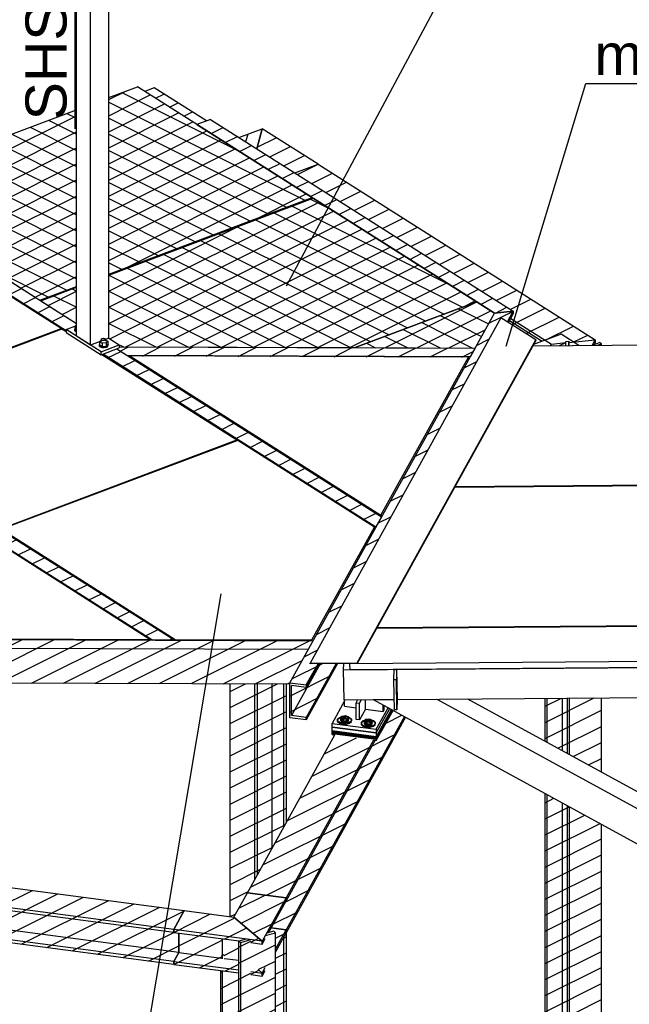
# Model space of a CAD drawing. Header units: millimetres. Extents: x 75 to 96588, y 16 to 10023.
# Tile 16 of 25: x 52834 to 54961, y 4113 to 7551. Entities that reach past the tile are written whole.
import ezdxf

# ---------------------------------------------------------------- set-up
doc = ezdxf.new("R2010")
doc.units = ezdxf.units.MM
doc.styles.add('Arial', font='ARIAL.TTF', dxfattribs={"height": 0.2})
pattern_1 = [(26.565, (54831.603, 6413.41), (-56.127, 28.063), [])]
pattern_2 = [(26.565, (54219.66, 5429.116), (-56.1266, 28.0633), [])]
pattern_3 = [(26.565, (53568.91, 4419.133), (-56.1266, 28.0633), [])]
pattern_4 = [(26.565, (54832.31, 6414.316), (-56.1266, 28.0633), [])]
pattern_5 = [(26.565, (53144.755, 6658.693), (-56.1266, 28.0633), []), (153.435, (53144.755, 6658.693), (-56.1266, -28.0633), [])]
pattern_6 = [(26.565, (53763.98, 4362.32), (-56.127, 28.063), [])]
pattern_7 = [(26.565, (53371.535, 4363.88), (-56.1266, 28.063), [])]
pattern_8 = [(26.565, (53695.575, 4360.514), (-56.1266, 28.0633), [])]
pattern_9 = [(26.565, (52995.936, 6465.26), (-56.1266, 28.0633), [])]
pattern_10 = [(26.565, (52294.103, 6958.36), (-56.1266, 28.0633), []), (153.435, (52294.103, 6958.36), (-56.1266, -28.0633), [])]

# ---------------------------------------------------------------- blocks, each defined once
blk = doc.blocks.new('Part-30255 - 30207')
at = {"color": 7}
for p, q in [((54352.2, 5918.7), (55649.4, 5928.7)), ((55642.5, 5440.1), (55649.4, 5928.7)), ((55649.4, 5928.7), (55649.7, 5906.9)), ((55642.8, 5418.3), (55649.7, 5906.9)), ((54081.2, 5428), (55642.5, 5440.1)), ((55642.5, 5440.1), (55642.8, 5418.3)), ((55642.8, 5418.3), (55642.7, 5418.3))]:
    blk.add_line(p, q, dxfattribs=at)
blk = doc.blocks.new('Part-31006 - 30207')
h = blk.add_hatch()
h.set_pattern_fill('', color=96, scale=50, style=0, pattern_type=0)
h.set_pattern_definition(pattern_1)
h.paths.add_polyline_path([(54750.3, 6412.8), (54831.6, 6413.4), (54831.8, 6413.4), (54832.3, 6414.3), (54839.4, 6417), (54842.4, 6422.4), (54842.4, 6432.8), (54750.1, 6423.9)])
h = blk.add_hatch()
h.set_pattern_fill('', color=96, scale=50, style=0, pattern_type=0)
h.set_pattern_definition(pattern_1)
h.paths.add_polyline_path([(54685.9, 6412.3), (54739.8, 6412.7), (54740, 6422.9), (54689.1, 6417.9)])
at = {"color": 96}
for p, q in [((54750.1, 6423.9), (54842.4, 6432.8)), ((54831.6, 6413.4), (54842.4, 6432.8)), ((54842.4, 6422.4), (54842.4, 6432.8)), ((54685.9, 6412.3), (54689.1, 6417.9)), ((54689.1, 6417.9), (54740, 6422.9)), ((54839.4, 6417), (54842.4, 6422.4))]:
    blk.add_line(p, q, dxfattribs=at)
blk = doc.blocks.new('Part-31029 - 30207')
h = blk.add_hatch()
h.set_pattern_fill('', color=96, scale=50, style=0, pattern_type=0)
h.set_pattern_definition([(26.565, (53776.204, 5235.54), (-56.1266, 28.0633), [])])
h.paths.add_polyline_path([(53776.2, 5231.1), (53776.2, 5235.5), (53841.2, 5353), (53857.4, 5382.3), (53375.1, 5383.9), (53299, 5384.2), (51915.5, 5388.9), (51885.8, 5359.7), (51885.8, 5237.8), (51885.8, 5237.6)])
at = {"color": 96}
for p, q in [((51915.5, 5388.9), (51885.8, 5359.7)), ((51915.5, 5388.9), (53857.4, 5382.3)), ((51885.8, 5359.7), (51885.8, 5237.6)), ((51885.8, 5359.7), (53841.2, 5353)), ((51885.8, 5237.6), (53776.2, 5231.1))]:
    blk.add_line(p, q, dxfattribs=at)
blk = doc.blocks.new('Part-30254 - 30207')
at = {"color": 7}
for p, q in [((54624.6, 6411.8), (55656.3, 6419.8)), ((55649.4, 5931.2), (55656.3, 6419.8)), ((55649.7, 5909.4), (55656.6, 6398)), ((55656.3, 6419.8), (55656.6, 6398)), ((54353.6, 5921.2), (55649.4, 5931.2)), ((55649.4, 5931.2), (55649.7, 5909.4)), ((55649.7, 5909.4), (55649.7, 5909.4))]:
    blk.add_line(p, q, dxfattribs=at)
blk = doc.blocks.new('Part-30944 - 30207')
at = {"color": 7}
for p, q in [((54078.5, 5038.2), (54134.9, 5140.1)), ((54078.5, 5033.9), (54136.8, 5139.1)), ((53924.1, 5058.7), (54078.5, 5038.2)), ((53924.1, 5054.3), (53924.1, 5058.7)), ((53924.1, 5054.3), (53933.6, 5053)), ((54068.9, 5035.2), (54078.5, 5033.9)), ((54078.5, 5033.9), (54078.5, 5038.2))]:
    blk.add_line(p, q, dxfattribs=at)
blk = doc.blocks.new('Part-30280 - 30207')
at = {"color": 7}
for p, q in [((54079.8, 5425.6), (55642.5, 5437.7)), ((55640.7, 5315.5), (55642.5, 5437.7)), ((55642.5, 5437.7), (55642.8, 5415.9)), ((55641.1, 5293.7), (55642.8, 5415.9)), ((53986.6, 5302.7), (55640.7, 5315.5)), ((53986.9, 5280.9), (53986.6, 5302.7)), ((55640.7, 5315.5), (55641.1, 5293.7)), ((55641.1, 5293.7), (53986.9, 5280.9))]:
    blk.add_line(p, q, dxfattribs=at)
blk = doc.blocks.new('Part-30942 - 30207')
at = {"color": 7}
for p, q in [((54078.5, 5042.6), (54133.1, 5141.1)), ((54078.5, 5038.2), (54134.9, 5140.1)), ((53924.1, 5063), (54078.5, 5042.6)), ((53924.1, 5058.7), (53924.1, 5063)), ((54078.5, 5038.2), (53924.1, 5058.7)), ((54078.5, 5042.6), (54078.5, 5038.2))]:
    blk.add_line(p, q, dxfattribs=at)
blk = doc.blocks.new('Part-31005 - 30207')
h = blk.add_hatch()
h.set_pattern_fill('', color=96, scale=50, style=0, pattern_type=0)
h.set_pattern_definition(pattern_2)
h.paths.add_polyline_path([(54206.7, 5429), (54219.7, 5429.1), (54222.1, 5429.1)])
h = blk.add_hatch()
h.set_pattern_fill('', color=96, scale=50, style=0, pattern_type=0)
h.set_pattern_definition(pattern_2)
h.paths.add_polyline_path([(54208.2, 5429), (54219.7, 5429.1), (54222.6, 5429.1)])
h = blk.add_hatch()
h.set_pattern_fill('', color=96, scale=50, style=0, pattern_type=0)
h.set_pattern_definition(pattern_2)
h.paths.add_polyline_path([(53711.8, 4379.7), (53764, 4372.8), (53764, 4362.3), (54180.6, 5115.1), (54176.2, 5117.5), (54136.8, 5139.1), (54078.5, 5033.9), (54074.2, 5034.5), (54068.9, 5035.2), (54068.9, 5035.3), (54068.9, 5035.3), (53933.7, 5053.2), (53628.8, 4502.3), (53705.2, 4492.2), (53757.4, 4485.3), (53764, 4484.5), (53764, 4474)])
at = {"color": 96}
for p, q in [((54176.2, 5117.5), (53764, 4372.8)), ((54180.6, 5115.1), (53764, 4362.3)), ((53628.8, 4502.3), (53933.7, 5053.2)), ((54068.9, 5035.3), (53764, 4484.5)), ((54074.2, 5034.5), (53764, 4474)), ((53764, 4484.5), (53628.8, 4502.3)), ((53764, 4474), (53764, 4484.5)), ((53764, 4372.8), (53711.8, 4379.7)), ((53764, 4362.3), (53764, 4372.8))]:
    blk.add_line(p, q, dxfattribs=at)
blk = doc.blocks.new('Part-32892 - 30207')
at = {"color": 7}
for p, q in [((52364.2, 6857.8), (51544.4, 6549.2)), ((52978.6, 6472.3), (52450.6, 6807.1)), ((51544.4, 6549.2), (52154.8, 6162.1)), ((51544.4, 6545.1), (51544.4, 6549.2)), ((52154.8, 6162.1), (52978.6, 6472.3)), ((52978.6, 6469.2), (52978.6, 6472.3)), ((52154.8, 6162.1), (52154.8, 6158.1))]:
    blk.add_line(p, q, dxfattribs=at)
blk = doc.blocks.new('Part-30941 - 30207')
at = {"color": 7}
for p, q in [((54078.5, 5060.1), (54125.6, 5145.2)), ((54078.5, 5047), (54131.2, 5142.1)), ((53924.1, 5080.5), (54078.5, 5060.1)), ((53924.1, 5067.4), (53924.1, 5080.5)), ((54078.5, 5047), (53924.1, 5067.4)), ((54078.5, 5060.1), (54078.5, 5047))]:
    blk.add_line(p, q, dxfattribs=at)
blk = doc.blocks.new('Part-30336 - 30207')
at = {"color": 7}
for p, q in [((54067.8, 5176.8), (54139.7, 5177.4)), ((54067.8, 5176.8), (55640.3, 4316.4)), ((54150.8, 5177.5), (54290.1, 5178.6)), ((54290.1, 5178.6), (55674, 4421.4)), ((54396.6, 5179.4), (55615.3, 4512.6)), ((55640.3, 4316.4), (55674, 4421.4)), ((55674, 4421.4), (55674.1, 4432.2))]:
    blk.add_line(p, q, dxfattribs=at)
blk = doc.blocks.new('Part-30584 - 30207')
at = {"color": 7}
for p, q in [((53967.4, 5153.1), (53967.4, 5176.1)), ((54102.6, 5135.3), (54102.6, 5157.8)), ((53967.4, 5153.1), (54008.3, 5147.7)), ((54040.8, 5143.4), (54102.6, 5135.3)), ((54102.6, 5135.3), (54105.7, 5140.9)), ((54105.7, 5140.9), (54105.7, 5156.1))]:
    blk.add_line(p, q, dxfattribs=at)
blk = doc.blocks.new('Part-30943 - 30207')
at = {"color": 7}
for p, q in [((54078.5, 5047), (54131.2, 5142.1)), ((54078.5, 5042.6), (54133.1, 5141.1)), ((53924.1, 5067.4), (54078.5, 5047)), ((53924.1, 5063), (53924.1, 5067.4)), ((54078.5, 5042.6), (53924.1, 5063)), ((54078.5, 5047), (54078.5, 5042.6))]:
    blk.add_line(p, q, dxfattribs=at)
blk = doc.blocks.new('Part-30586 - 30207')
at = {"color": 7}
for p, q in [((54008.3, 5165.8), (54014.1, 5176.4)), ((54008.3, 5107.2), (54008.3, 5165.8)), ((54008.3, 5165.8), (54019.9, 5164.4)), ((54019.9, 5164.4), (54026.6, 5176.5)), ((54019.9, 5105.7), (54019.9, 5164.4)), ((54040.8, 5143.4), (54040.8, 5176.6)), ((54040.8, 5143.4), (54019.9, 5105.7)), ((54019.9, 5105.7), (54008.3, 5107.2))]:
    blk.add_line(p, q, dxfattribs=at)
blk = doc.blocks.new('Part-30523 - 30207')
at = {"color": 7}
for p, q in [((53967.4, 5171.8), (53924.1, 5093.6)), ((54078.5, 5073.1), (54120.1, 5148.2)), ((54078.5, 5060.1), (54125.6, 5145.2)), ((53924.1, 5093.6), (54078.5, 5073.1)), ((53924.1, 5080.5), (53924.1, 5093.6)), ((54078.5, 5060.1), (53924.1, 5080.5)), ((54078.5, 5073.1), (54078.5, 5060.1))]:
    blk.add_line(p, q, dxfattribs=at)
blk = doc.blocks.new('Part-31017 - 30207')
h = blk.add_hatch()
h.set_pattern_fill('', color=96, scale=50, style=0, pattern_type=0)
h.set_pattern_definition(pattern_3)
h.paths.add_polyline_path([(53568.9, 5231.8), (53568.9, 4419.1), (53581.8, 4417.4), (53623.3, 4492.3), (53628.8, 4502.3), (53715.2, 4658.3), (53755.7, 4731.6), (53765.3, 4748.8), (53765.3, 5231.1), (53755.7, 5231.2), (53715.2, 5231.3), (53710.9, 5231.3), (53670.3, 5231.4), (53663.9, 5231.5), (53661.5, 5231.5), (53623.3, 5231.6)])
h = blk.add_hatch()
h.set_pattern_fill('', color=96, scale=50, style=0, pattern_type=0)
h.set_pattern_definition(pattern_3)
h.paths.add_polyline_path([(53755.7, 2934.7), (53765.3, 2938.4), (53765.3, 4364.6), (53764, 4362.3), (53755.7, 4347.5), (53726.7, 4295), (53726.7, 2952.8)])
at = {"color": 96}
for p, q in [((53568.9, 4419.1), (53568.9, 5231.8)), ((53654.4, 4548.4), (53654.4, 5231.5)), ((53663.9, 4565.6), (53663.9, 5231.5)), ((53715.2, 4658.3), (53715.2, 5231.3)), ((53755.7, 4731.6), (53755.7, 5231.2)), ((53765.3, 4748.8), (53765.3, 5231.1)), ((53755.7, 2934.7), (53755.7, 4347.5)), ((53765.3, 2938.4), (53765.3, 4364.6))]:
    blk.add_line(p, q, dxfattribs=at)
blk = doc.blocks.new('Part-31010 - 30207')
h = blk.add_hatch()
h.set_pattern_fill('', color=96, scale=50, style=0, pattern_type=0)
h.set_pattern_definition(pattern_4)
h.paths.add_polyline_path([(54856.6, 6423.4), (54832.3, 6414.3), (54831.8, 6413.4), (54849.9, 6413.6), (54863.9, 6413.7), (54863.9, 6418.8)])
h = blk.add_hatch()
h.set_pattern_fill('', color=96, scale=50, style=0, pattern_type=0)
h.set_pattern_definition(pattern_4)
h.paths.add_polyline_path([(54863.9, 4923.7), (54863.9, 5183), (54798.3, 5182.5), (54749.9, 5182.1), (54745.7, 5182.1), (54727.5, 5181.9), (54674.9, 5181.5), (54667.5, 5181.5), (54667.5, 5031.1), (54674.9, 5027.1), (54727.5, 4998.3), (54733.1, 4995.3), (54785.8, 4966.5)])
h = blk.add_hatch()
h.set_pattern_fill('', color=96, scale=50, style=0, pattern_type=0)
h.set_pattern_definition(pattern_4)
h.paths.add_polyline_path([(54753, 2211), (54863.9, 2254), (54863.9, 4741.3), (54785.8, 4784), (54733.1, 4812.8), (54727.5, 4815.9), (54674.9, 4844.7), (54667.5, 4848.7), (54667.5, 2264.3), (54674.9, 2259.7), (54727.5, 2280.1), (54745.7, 2268.8), (54745.7, 2215.6)])
at = {"color": 96}
for p, q in [((54832.3, 6414.3), (54856.6, 6423.4)), ((54849.9, 6413.6), (54863.9, 6418.8)), ((54863.9, 6418.8), (54856.6, 6423.4)), ((54863.9, 6413.7), (54863.9, 6418.8)), ((54667.5, 5031.1), (54667.5, 5181.5)), ((54674.9, 5027.1), (54674.9, 5181.5)), ((54727.5, 4998.3), (54727.5, 5181.9)), ((54745.7, 4988.4), (54745.7, 5182.1)), ((54753, 4984.4), (54753, 5182.1)), ((54863.9, 4923.7), (54863.9, 5183)), ((54667.5, 2264.3), (54667.5, 4848.7)), ((54674.9, 2259.7), (54674.9, 4844.7)), ((54727.5, 2280.1), (54727.5, 4815.9)), ((54745.7, 2215.6), (54745.7, 4805.9)), ((54753, 2211), (54753, 4801.9)), ((54863.9, 2254), (54863.9, 4741.3))]:
    blk.add_line(p, q, dxfattribs=at)
blk = doc.blocks.new('Part-73193 - 30207')
h = blk.add_hatch()
h.set_pattern_fill('', color=96, scale=50, style=0, pattern_type=0)
h.set_pattern_definition(pattern_5)
h.paths.add_polyline_path([(53858.1, 6927.2), (53144.8, 6658.7), (53144.8, 6438.3), (53181.4, 6415), (53181.4, 6408.3), (53310.9, 6407.9), (54004.2, 6405.5), (54007.2, 6405.5), (54004.2, 6405.5), (54428.7, 6565.4)])
h = blk.add_hatch()
h.set_pattern_fill('', color=96, scale=50, style=0, pattern_type=0)
h.set_pattern_definition(pattern_5)
h.paths.add_polyline_path([(53032.6, 6490.1), (53032.6, 6616.5), (52907.5, 6569.4)])
at = {"color": 96}
for p, q in [((53144.8, 6658.7), (53858.1, 6927.2)), ((54428.7, 6565.4), (53858.1, 6927.2)), ((52907.5, 6569.4), (53032.6, 6616.5)), ((52907.5, 6569.4), (53032.6, 6490.1)), ((54004.2, 6405.5), (54428.7, 6565.4)), ((53181.4, 6408.3), (54004.2, 6405.5))]:
    blk.add_line(p, q, dxfattribs=at)
blk = doc.blocks.new('Part-31007 - 30207')
h = blk.add_hatch()
h.set_pattern_fill('', color=96, scale=50, style=0, pattern_type=0)
h.set_pattern_definition(pattern_6)
h.paths.add_polyline_path([(53726.7, 4295), (53764, 4362.3), (53764, 4372.8), (53711.8, 4379.7), (53764, 4474), (53764, 4484.5), (53628.8, 4502.3), (53581.8, 4417.4), (53680.4, 4333.5), (53680.4, 4323.1), (53691.1, 4342.4), (53691.1, 4352.5), (53695.6, 4360.5), (53720.7, 4367.6), (53726.7, 4362.5)])
h = blk.add_hatch()
h.set_pattern_fill('', color=96, scale=50, style=0, pattern_type=0)
h.set_pattern_definition(pattern_6)
h.paths.add_polyline_path([(53680.4, 4211.4), (53691.1, 4230.7), (53691.1, 4241.2), (53666, 4234.1), (53680.4, 4221.9)])
at = {"color": 96}
for p, q in [((53581.8, 4417.4), (53628.8, 4502.3)), ((53628.8, 4502.3), (53764, 4484.5)), ((53764, 4484.5), (53680.4, 4333.5)), ((53702.2, 4362.4), (53764, 4474)), ((53764, 4484.5), (53764, 4474)), ((53680.4, 4333.5), (53581.8, 4417.4)), ((53711.8, 4379.7), (53764, 4372.8)), ((53726.7, 4305.4), (53764, 4372.8)), ((53764, 4372.8), (53764, 4362.3)), ((53680.4, 4323.1), (53691.1, 4342.4)), ((53680.4, 4323.1), (53680.4, 4333.5)), ((53726.7, 4295), (53764, 4362.3)), ((53666, 4234.1), (53680.4, 4221.9)), ((53680.4, 4221.9), (53691.1, 4241.2)), ((53680.4, 4211.4), (53691.1, 4230.7)), ((53680.4, 4211.4), (53680.4, 4221.9))]:
    blk.add_line(p, q, dxfattribs=at)
blk = doc.blocks.new('Part-31008 - 30207')
h = blk.add_hatch()
h.set_pattern_fill('', color=96, scale=50, style=0, pattern_type=0)
h.set_pattern_definition(pattern_7)
h.paths.add_polyline_path([(53371.5, 4374.4), (53371.5, 4363.9), (53388.9, 4361.6), (53388.9, 4294), (53538, 4274.3), (53538, 4341.9), (53547.7, 4340.6), (53547.7, 4273.1), (53541.6, 4271.3), (53538, 4274.3), (53388.9, 4294), (53371.5, 4262.7), (53371.5, 4252.2), (53599.3, 4222.1), (53599.3, 4333.5), (53600, 4333.7), (53610.4, 4336.6), (53624.5, 4340.6), (53640.9, 4338.4), (53640.9, 4328.3), (53680.4, 4323.1), (53680.4, 4333.5), (53581.8, 4417.4), (53408.1, 4440.4)])
h = blk.add_hatch()
h.set_pattern_fill('', color=96, scale=50, style=0, pattern_type=0)
h.set_pattern_definition(pattern_7)
h.paths.add_polyline_path([(53680.4, 4221.9), (53666, 4234.1), (53640.9, 4227.1)])
h = blk.add_hatch()
h.set_pattern_fill('', color=96, scale=50, style=0, pattern_type=0)
h.set_pattern_definition(pattern_7)
h.paths.add_polyline_path([(53680.4, 4211.4), (53680.4, 4221.9), (53640.9, 4227.1), (53640.9, 4216.6)])
at = {"color": 96}
for p, q in [((53371.5, 4374.4), (53408.1, 4440.4)), ((53408.1, 4440.4), (53581.8, 4417.4)), ((53581.8, 4417.4), (53680.4, 4333.5)), ((53680.4, 4333.5), (53371.5, 4374.4)), ((53371.5, 4363.9), (53371.5, 4374.4)), ((53371.5, 4363.9), (53600, 4333.7)), ((53388.9, 4294), (53388.9, 4361.6)), ((53680.4, 4333.5), (53680.4, 4323.1)), ((53640.9, 4328.3), (53680.4, 4323.1)), ((53371.5, 4262.7), (53388.9, 4294)), ((53388.9, 4294), (53538, 4274.3)), ((53547.7, 4273.1), (53599.3, 4266.2)), ((53371.5, 4262.7), (53599.3, 4232.6)), ((53371.5, 4252.2), (53371.5, 4262.7)), ((53371.5, 4252.2), (53599.3, 4222.1)), ((53666, 4234.1), (53680.4, 4221.9)), ((53640.9, 4227.1), (53680.4, 4221.9)), ((53640.9, 4216.6), (53680.4, 4211.4)), ((53680.4, 4221.9), (53680.4, 4211.4))]:
    blk.add_line(p, q, dxfattribs=at)
blk = doc.blocks.new('Part-31009 - 30207')
h = blk.add_hatch()
h.set_pattern_fill('', color=96, scale=50, style=0, pattern_type=0)
h.set_pattern_definition(pattern_8)
h.paths.add_polyline_path([(53720.7, 4367.6), (53695.6, 4360.5), (53691.1, 4352.5), (53691.1, 4342.4), (53680.4, 4323.1), (53663, 4325.4), (53657, 4326.2), (53640.9, 4328.3), (53640.9, 4338.4), (53624.5, 4340.6), (53599.3, 4333.5), (53599.3, 4222.1), (53541.6, 4229.7), (53535.6, 4230.5), (53535.6, 208.5), (53541.6, 203.5), (53599.2, 220.3), (53599.3, 155), (53605.3, 150), (53726.7, 185.4), (53726.7, 4362.5)])
h.paths.add_polyline_path([(53640.9, 4227.1), (53666, 4234.1), (53691.1, 4241.2), (53691.1, 4230.7), (53680.4, 4211.4), (53640.9, 4216.6)])
h = blk.add_hatch()
h.set_pattern_fill('', color=96, scale=50, style=0, pattern_type=0)
h.set_pattern_definition(pattern_8)
h.paths.add_polyline_path([(53541.6, 4271.3), (53547.7, 4273.1), (53547.7, 4340.6), (53541.6, 4341.4), (53538, 4341.9), (53538, 4274.3), (53535.6, 4274.7), (53538, 4274.3)])
at = {"color": 96}
for p, q in [((53720.7, 4367.6), (53695.6, 4360.5)), ((53726.7, 4362.5), (53720.7, 4367.6)), ((53541.6, 4271.3), (53541.6, 4341.4)), ((53624.5, 4340.6), (53599.3, 4333.5)), ((53599.3, 4333.5), (53605.3, 4328.4)), ((53599.3, 155), (53599.3, 4333.5)), ((53605.3, 4328.4), (53640.9, 4338.4)), ((53691.1, 4352.5), (53726.7, 4362.5)), ((53726.7, 185.4), (53726.7, 4362.5)), ((53605.3, 150), (53605.3, 4328.4)), ((53535.6, 208.5), (53535.6, 4230.5)), ((53541.6, 203.5), (53541.6, 4229.7)), ((53599.2, 220.3), (53599.2, 4222.1))]:
    blk.add_line(p, q, dxfattribs=at)
blk = doc.blocks.new('Part-31014 - 30207')
h = blk.add_hatch()
h.set_pattern_fill('', color=96, scale=50, style=0, pattern_type=0)
h.set_pattern_definition([(26.565, (53371.536, 4363.883), (-56.1266, 28.0633), [])])
h.paths.add_polyline_path([(53388.9, 4361.6), (53371.5, 4363.9), (53371.5, 4374.4), (53408.1, 4440.4), (50700.4, 4798.2), (50663.8, 4732.2), (50663.8, 4721.7), (50681.2, 4719.4), (50681.2, 4651.8), (50663.8, 4620.5), (50663.8, 4610), (53371.5, 4252.2), (53371.5, 4262.7), (53388.9, 4294)])
at = {"color": 96}
for p, q in [((50663.8, 4732.2), (50700.4, 4798.2)), ((50700.4, 4798.2), (53408.1, 4440.4)), ((53371.5, 4374.4), (50663.8, 4732.2)), ((50663.8, 4721.7), (50663.8, 4732.2)), ((53371.5, 4363.9), (50663.8, 4721.7)), ((50681.2, 4651.8), (50681.2, 4719.4)), ((50663.8, 4620.5), (50681.2, 4651.8)), ((53388.9, 4294), (50681.2, 4651.8)), ((53371.5, 4262.7), (50663.8, 4620.5)), ((50663.8, 4610), (50663.8, 4620.5)), ((53371.5, 4252.2), (50663.8, 4610)), ((53408.1, 4440.4), (53371.5, 4374.4)), ((53371.5, 4374.4), (53371.5, 4363.9)), ((53388.9, 4361.6), (53388.9, 4294)), ((53388.9, 4294), (53371.5, 4262.7)), ((53371.5, 4262.7), (53371.5, 4252.2))]:
    blk.add_line(p, q, dxfattribs=at)
blk = doc.blocks.new('Part-31015 - 30207')
at = {"color": 7}
for p, q in [((54723, 6452.5), (54627.2, 6416.4)), ((54785.2, 6413), (54723, 6452.5))]:
    blk.add_line(p, q, dxfattribs=at)
blk = doc.blocks.new('Part-32895 - 30207')
at = {"color": 7}
for p, q in [((54400.2, 6372.4), (53218.1, 6376.4)), ((53218.1, 6376.4), (54094.7, 5820.5)), ((53218.1, 6372.4), (53218.1, 6376.4)), ((54094.7, 5820.5), (54400.2, 6372.4)), ((54400.2, 6362.9), (54400.2, 6372.4)), ((54094.7, 5820.5), (54094.7, 5816.5))]:
    blk.add_line(p, q, dxfattribs=at)
blk = doc.blocks.new('Part-31016 - 30207')
h = blk.add_hatch()
h.set_pattern_fill('', color=96, scale=50, style=0, pattern_type=0)
h.set_pattern_definition([(26.565, (54667.543, 6431.603), (-56.1266, 28.0633), [])])
h.paths.add_polyline_path([(54627.2, 6416.4), (54667.5, 6431.6), (54689.1, 6417.9), (54740, 6422.9), (54740, 6427.5), (54750, 6427.6), (54750.1, 6423.9), (54842.4, 6432.8), (53875.1, 7046.2), (53794.3, 7015.7), (54556.2, 6532.6), (54556.2, 6523.7), (54547.4, 6507.8), (54539.3, 6493.2), (54635, 6433.3), (54635, 6430.6)])
at = {"color": 96}
for p, q in [((53794.3, 7015.7), (53875.1, 7046.2)), ((53875.1, 7046.2), (54842.4, 6432.8)), ((54543.1, 6500.1), (54657.2, 6427.7)), ((54547.4, 6507.8), (54689.1, 6417.9)), ((54750.1, 6423.9), (54842.4, 6432.8)), ((54842.4, 6432.8), (54842.4, 6422.4)), ((54689.1, 6417.9), (54740, 6422.9))]:
    blk.add_line(p, q, dxfattribs=at)
blk = doc.blocks.new('Part-31018 - 30207')
h = blk.add_hatch()
h.set_pattern_fill('', color=96, scale=50, style=0, pattern_type=0)
h.set_pattern_definition([(26.565, (53486.13, 7196.973), (-56.127, 28.063), [])])
h.paths.add_polyline_path([(53452.6, 7184.4), (53486.1, 7197), (53303.9, 7312.5), (53270.4, 7299.9)])
at = {"color": 96}
for p, q in [((53303.9, 7312.5), (53270.4, 7299.9)), ((53486.1, 7197), (53303.9, 7312.5))]:
    blk.add_line(p, q, dxfattribs=at)
blk = doc.blocks.new('Part-31020 - 30207')
h = blk.add_hatch()
h.set_pattern_fill('', color=96, scale=50, style=0, pattern_type=0)
h.set_pattern_definition([(26.565, (53679.806, 7170.044), (-56.127, 28.063), [])])
h.paths.add_polyline_path([(53875.1, 7046.2), (53679.8, 7170), (53661.2, 7100.1), (53666.4, 7096.8), (53794.3, 7015.7)])
at = {"color": 96}
for p, q in [((53679.8, 7170), (53661.2, 7100.1)), ((53875.1, 7046.2), (53679.8, 7170)), ((53794.3, 7015.7), (53875.1, 7046.2))]:
    blk.add_line(p, q, dxfattribs=at)
blk = doc.blocks.new('Part-31021 - 30207')
h = blk.add_hatch()
h.set_pattern_fill('', color=96, scale=50, style=0, pattern_type=0)
h.set_pattern_definition(pattern_9)
h.paths.add_polyline_path([(52995.9, 6461.3), (52995.9, 6465.3), (52504.9, 6776.7), (52995.9, 6465.3), (52995.9, 6468.6), (53008.7, 6473.4), (53026, 6479.9), (53032.6, 6482.4), (53032.6, 6490.1), (52904.5, 6571.3), (52502.1, 6826.5), (52454.5, 6808.6), (52496.5, 6782), (52454.5, 6808.6), (52454.5, 6804.6), (52496.5, 6778), (52501, 6775.2), (52978.6, 6472.3), (52978.6, 6469.2), (52981.6, 6470.4)])
h = blk.add_hatch()
h.set_pattern_fill('', color=96, scale=50, style=0, pattern_type=0)
h.set_pattern_definition(pattern_9)
h.paths.add_polyline_path([(53172.6, 6401.3), (53125.1, 6383.4), (53622.6, 6067.8), (53125.1, 6383.4), (53121.1, 6381.9), (53592, 6083.3), (53592, 6080.1), (53595.1, 6081.3), (54071.8, 5779), (54071.8, 5774.3), (54073.7, 5773.1), (54077.2, 5779.4), (54096.9, 5815), (54096.9, 5815.1)])
at = {"color": 96}
for p, q in [((52454.5, 6808.6), (52502.1, 6826.5)), ((52454.5, 6804.6), (52454.5, 6808.6)), ((52454.5, 6808.6), (52995.9, 6465.3)), ((52502.1, 6826.5), (53032.6, 6490.1)), ((53172.6, 6401.3), (54096.9, 5815.1)), ((53125.1, 6383.4), (54077.2, 5779.6)), ((54096.9, 5815.1), (54077.2, 5779.6)), ((54096.9, 5815), (54096.9, 5815.1)), ((54077.2, 5779.6), (54077.2, 5779.4)), ((54071.8, 5774.3), (54073.7, 5773.1))]:
    blk.add_line(p, q, dxfattribs=at)
blk = doc.blocks.new('Part-31023 - 30207')
h = blk.add_hatch()
h.set_pattern_fill('', color=96, scale=50, angle=45, style=0, pattern_type=0)
h.set_pattern_definition([(71.56505, (68370.594, 17078.456), (-59.53125, -19.84375), [])])
h.paths.add_polyline_path([(53598.9, 7139.6), (53654.2, 7104.6), (53661.2, 7100.1), (53679.8, 7170)])
at = {"color": 96}
for p in [(53598.9, 7139.6), (53661.2, 7100.1)]:
    blk.add_line(p, (53679.8, 7170), dxfattribs=at)
blk = doc.blocks.new('Part-31024 - 30207')
h = blk.add_hatch()
h.set_pattern_fill('', color=96, scale=50, style=0, pattern_type=0)
h.set_pattern_definition([(26.565, (53452.623, 7184.357), (-56.1266, 28.0633), [])])
h.paths.add_polyline_path([(53500.1, 7202.3), (53452.6, 7184.4), (53855, 6929.2), (53855, 6926.1), (53858.1, 6927.2), (54428.7, 6565.4), (54490.5, 6526.2), (54490.5, 6526.1), (54556.2, 6532.4), (54556.2, 6532.6)])
at = {"color": 96}
for p, q in [((53500.1, 7202.3), (53452.6, 7184.4)), ((53500.1, 7202.3), (54556.2, 6532.6)), ((53452.6, 7184.4), (54490.5, 6526.2)), ((54556.2, 6532.6), (54490.5, 6526.2)), ((54556.2, 6523.9), (54556.2, 6532.6)), ((54490.5, 6526.1), (54490.5, 6526.2))]:
    blk.add_line(p, q, dxfattribs=at)
blk = doc.blocks.new('Part-31025 - 30207')
h = blk.add_hatch()
h.set_pattern_fill('', color=96, scale=50, style=0, pattern_type=0)
h.set_pattern_definition([(26.565, (53834.123, 5105.74), (-56.1266, 28.0633), [])])
h.paths.add_polyline_path([(53776.2, 5113.4), (53834.1, 5105.7), (53943, 5302.4), (53938.1, 5302.4), (53883, 5301.9), (53877.1, 5301.9), (53875.1, 5301.9), (53847.2, 5301.7), (53847.2, 5304.3), (54512.9, 6509.8), (54535.7, 6495.5), (54539.3, 6493.2), (54556.2, 6523.7), (54556.2, 6532.4), (54490.5, 6526.1), (53776.2, 5235.5)])
at = {"color": 96}
for p, q in [((54490.5, 6526.1), (54556.2, 6532.4)), ((54535.7, 6495.5), (54556.2, 6532.4)), ((54556.2, 6532.4), (54556.2, 6523.7)), ((53776.2, 5235.5), (54490.5, 6526.1)), ((54539.3, 6493.2), (54556.2, 6523.7)), ((53883, 5301.9), (53783, 5121.2)), ((53938.1, 5302.4), (53834.1, 5114.5)), ((53943, 5302.4), (53834.1, 5105.7)), ((53834.1, 5227.9), (53875.1, 5301.9)), ((53834.1, 5219.2), (53879.9, 5301.9)), ((53776.2, 5235.5), (53834.1, 5227.9)), ((53776.2, 5113.4), (53776.2, 5235.5)), ((53834.1, 5219.2), (53783, 5225.9)), ((53783, 5121.2), (53783, 5225.9)), ((53834.1, 5227.9), (53834.1, 5219.2)), ((53834.1, 5105.7), (53776.2, 5113.4)), ((53834.1, 5114.5), (53783, 5121.2)), ((53834.1, 5105.7), (53834.1, 5114.5))]:
    blk.add_line(p, q, dxfattribs=at)
blk = doc.blocks.new('Part-31026 - 30207')
h = blk.add_hatch()
h.set_pattern_fill('', color=96, scale=50, style=0, pattern_type=0)
h.set_pattern_definition([(26.565, (54416.254, 6391.96), (-56.1266, 28.0633), [])])
h.paths.add_polyline_path([(54400.2, 6362.9), (54416.3, 6392), (54422.9, 6403.9), (54422.9, 6404.1), (53181.4, 6408.3), (53181.4, 6404.6), (53172.6, 6401.3), (53207.9, 6378.9), (53218.1, 6372.4), (53218.1, 6376.4), (54400.2, 6372.4)])
at = {"color": 96}
for p, q in [((53172.6, 6401.3), (53207.9, 6378.9)), ((53181.4, 6408.3), (54422.9, 6404.1)), ((54422.9, 6404.1), (54406.7, 6374.8)), ((54422.9, 6403.9), (54422.9, 6404.1)), ((53207.9, 6378.9), (54406.7, 6374.8)), ((54400.2, 6366.1), (54401.9, 6366.1)), ((54406.7, 6374.8), (54406.7, 6374.7))]:
    blk.add_line(p, q, dxfattribs=at)
blk = doc.blocks.new('Part-31028 - 30207')
h = blk.add_hatch()
h.set_pattern_fill('', color=96, scale=50, style=0, pattern_type=0)
h.set_pattern_definition([(26.565, (51489.827, 6527.773), (-56.1266, 28.0633), [])])
h.paths.add_polyline_path([(51489.8, 6531.7), (51489.8, 6527.8), (52099.3, 6141.3), (52099.3, 6138.2), (52102.4, 6139.3), (52712.7, 5752.3), (52712.7, 5749.3), (52715.7, 5750.4), (53288.8, 5386.9), (53288.8, 5384.2), (53299, 5384.2), (53375.1, 5383.9), (53375.1, 5384.2), (51537.4, 6549.6), (51489.8, 6531.7), (53299, 5384.5)])
at = {"color": 96}
for p, q in [((51537.4, 6549.6), (51489.8, 6531.7)), ((51537.4, 6549.6), (53375.1, 5384.2)), ((51489.8, 6531.7), (51489.8, 6527.8)), ((51489.8, 6531.7), (53299, 5384.5)), ((53375.1, 5384.2), (53299, 5384.5)), ((53299, 5384.2), (53299, 5384.5)), ((53375.1, 5383.9), (53375.1, 5384.2))]:
    blk.add_line(p, q, dxfattribs=at)
blk = doc.blocks.new('Part-31505 - 30207')
at = {"color": 7}
for p, q in [((54739.8, 6412.7), (54740, 6427.5)), ((54740, 6427.5), (54750, 6427.6)), ((54749.8, 6412.8), (54750, 6427.6)), ((54750, 6427.6), (54750.3, 6412.8))]:
    blk.add_line(p, q, dxfattribs=at)
blk = doc.blocks.new('Part-32791 - 30207')
at = {"color": 7}
for p, q in [((53081.4, 8574.5), (53144.8, 8598.4)), ((53144.8, 6438.3), (53144.8, 8598.4)), ((53081.4, 6414.4), (53081.4, 8574.5)), ((53032.6, 8334.4), (53032.6, 8556.2)), ((53032.6, 6445.4), (53032.6, 8257.1)), ((53081.4, 6414.4), (53032.6, 6445.4)), ((53144.8, 6438.3), (53081.4, 6414.4))]:
    blk.add_line(p, q, dxfattribs=at)
blk = doc.blocks.new('Bolt-32878 - 30207')
at = {"color": 7}
for p, q in [((53026.6, 6465.8), (53027.1, 6466.5)), ((53026.9, 6464), (53026.6, 6465.8)), ((53028.5, 6462.4), (53026.9, 6464)), ((53027.1, 6469.1), (53028.1, 6472.8)), ((53030.1, 6465.6), (53027.1, 6469.1)), ((53027.1, 6466.5), (53027.1, 6469.1)), ((53027.1, 6466.5), (53030.1, 6463)), ((53028.1, 6472.8), (53028.2, 6472.9)), ((53032.6, 6485.6), (53028.2, 6480.5)), ((53028.2, 6480.5), (53032.6, 6477.7)), ((53028.2, 6480.5), (53028.2, 6469.1)), ((53028.2, 6469.1), (53032.6, 6466.4)), ((53032.6, 6464.6), (53030.1, 6465.6)), ((53031.3, 6461.2), (53028.5, 6462.4)), ((53030.1, 6463), (53032.6, 6462)), ((53032.6, 6461), (53031.3, 6461.2)), ((53119, 6432.6), (53113.7, 6426.3)), ((53119, 6432.6), (53119.5, 6432.6)), ((53119.5, 6433.7), (53120, 6435.7)), ((53121.1, 6431.8), (53119.5, 6433.7)), ((53119.5, 6426.7), (53119.5, 6433.7)), ((53120, 6435.7), (53122.5, 6437.3)), ((53124.4, 6430.6), (53121.1, 6431.8)), ((53122.5, 6437.3), (53126.4, 6438.1)), ((53128.5, 6430.3), (53124.4, 6430.6)), ((53126.4, 6438.1), (53130.5, 6437.8)), ((53132.3, 6431.1), (53128.5, 6430.3)), ((53130.5, 6437.8), (53133.8, 6436.6)), ((53134.8, 6432.7), (53132.3, 6431.1)), ((53133.8, 6436.6), (53135.3, 6434.7)), ((53135.3, 6434.7), (53134.8, 6432.7)), ((53135.3, 6427.7), (53135.3, 6434.7)), ((53135.3, 6431.8), (53141.2, 6428.1)), ((53112.1, 6411.6), (53112.5, 6412.3)), ((53112.3, 6409.8), (53112.1, 6411.6)), ((53114, 6408.2), (53112.3, 6409.8)), ((53112.6, 6414.9), (53113.6, 6418.6)), ((53115.5, 6411.4), (53112.6, 6414.9)), ((53112.6, 6412.3), (53112.6, 6414.9)), ((53112.6, 6412.3), (53115.5, 6408.8)), ((53113.6, 6418.6), (53113.7, 6418.7)), ((53113.7, 6426.3), (53122.1, 6420.9)), ((53113.7, 6415), (53113.7, 6426.3)), ((53113.7, 6415), (53122.1, 6409.6)), ((53116.7, 6407), (53114, 6408.2)), ((53121.7, 6409.1), (53115.5, 6411.4)), ((53115.5, 6408.8), (53121.7, 6406.5)), ((53120.3, 6406.4), (53116.7, 6407)), ((53121.9, 6406.5), (53120.3, 6406.4)), ((53129.4, 6408.6), (53121.7, 6409.1)), ((53121.7, 6406.5), (53129.4, 6406)), ((53135.9, 6421.8), (53122.1, 6420.9)), ((53122.1, 6420.9), (53122.1, 6409.6)), ((53122.1, 6409.6), (53135.9, 6410.5)), ((53136.6, 6410.1), (53129.4, 6408.6)), ((53129.4, 6406), (53136.6, 6407.4)), ((53141.2, 6428.1), (53135.9, 6421.8)), ((53135.9, 6421.8), (53135.9, 6410.5)), ((53135.9, 6410.5), (53141.2, 6416.8)), ((53141.3, 6413.1), (53136.6, 6410.1)), ((53136.6, 6407.4), (53141.3, 6410.4)), ((53141.2, 6428.1), (53141.2, 6416.8)), ((53141.2, 6418.2), (53142.3, 6416.8)), ((53142.3, 6416.8), (53141.3, 6413.1)), ((53141.3, 6410.4), (53142.3, 6414.2)), ((53141.8, 6417.5), (53142.5, 6416.7)), ((53142.3, 6414.2), (53142.3, 6416.8)), ((53142.8, 6414.9), (53142.3, 6414.1)), ((53142.5, 6416.7), (53142.8, 6414.9))]:
    blk.add_line(p, q, dxfattribs=at)
blk = doc.blocks.new('Part-32891 - 30207')
at = {"color": 7}
for p, q in [((52715.7, 5750.4), (51860.2, 5428.3)), ((53288.8, 5386.9), (52715.7, 5750.4)), ((51860.2, 5428.3), (51918, 5391.6)), ((51860.2, 5424.2), (51860.2, 5428.3)), ((51918, 5391.6), (53288.8, 5386.9)), ((51918, 5388.9), (51918, 5391.6)), ((53288.8, 5384.2), (53288.8, 5386.9))]:
    blk.add_line(p, q, dxfattribs=at)
blk = doc.blocks.new('Part-32893 - 30207')
at = {"color": 7}
for p, q in [((52981.6, 6470.4), (52157.8, 6160.2)), ((52981.6, 6470.4), (52995.9, 6461.3)), ((53121.1, 6381.9), (53592, 6083.3)), ((52157.8, 6160.2), (52768.2, 5773.1)), ((52157.8, 6156.2), (52157.8, 6160.2)), ((52768.2, 5773.1), (53592, 6083.3)), ((53592, 6080.1), (53592, 6083.3)), ((52768.2, 5773.1), (52768.2, 5769.1))]:
    blk.add_line(p, q, dxfattribs=at)
blk = doc.blocks.new('Part-32894 - 30207')
at = {"color": 7}
for p, q in [((53595.1, 6081.3), (52771.3, 5771.2)), ((54071.8, 5779), (53595.1, 6081.3)), ((53853.2, 5385), (54071.8, 5779)), ((54071.8, 5769.6), (54071.8, 5779)), ((52771.3, 5771.2), (53376.7, 5386.7)), ((52771.3, 5767.1), (52771.3, 5771.2)), ((53376.7, 5386.7), (53853.2, 5385)), ((53376.7, 5383.9), (53376.7, 5386.7)), ((53853.2, 5382.3), (53853.2, 5385))]:
    blk.add_line(p, q, dxfattribs=at)
blk = doc.blocks.new('Part-32904 - 30207')
at = {"color": 7}
for p, q in [((54512.9, 6509.8), (53847.2, 5304.3)), ((54635, 6433.3), (54512.9, 6509.8)), ((54012, 5305.5), (54635, 6433.3)), ((54635, 6430.6), (54012.1, 5302.9)), ((54635, 6433.3), (54635, 6430.6)), ((53847.2, 5304.3), (54012, 5305.5)), ((53847.2, 5301.7), (53847.2, 5304.3)), ((54012.1, 5302.9), (53847.2, 5301.7)), ((54012, 5305.5), (54012.1, 5302.9))]:
    blk.add_line(p, q, dxfattribs=at)
blk = doc.blocks.new('Part-34229 - 30207')
at = {"color": 7}
for p, q in [((54139.2, 5282.1), (54138.7, 5245.5)), ((54139.2, 5282.1), (54149.2, 5282.2)), ((54149.2, 5282.2), (54148.7, 5245.5)), ((54149.2, 5282.2), (54150.8, 5177.5)), ((54138.7, 5245.5), (54140.3, 5140.8)), ((54148.7, 5245.5), (54138.7, 5245.5)), ((54150.3, 5140.8), (54148.7, 5245.5)), ((54150.8, 5177.5), (54150.3, 5140.8)), ((54150.3, 5140.8), (54140.3, 5140.8))]:
    blk.add_line(p, q, dxfattribs=at)
blk = doc.blocks.new('Part-33838 - 30207')
at = {"color": 7}
for p, q in [((52995.9, 6468.6), (53032.6, 6482.4)), ((53118, 6391.2), (52995.9, 6468.6)), ((52995.9, 6468.6), (52995.9, 6458.1)), ((52995.9, 6458.1), (53118, 6380.7)), ((53144.8, 6438.3), (53181.4, 6415)), ((53118, 6391.2), (53181.4, 6415)), ((53118, 6380.7), (53181.4, 6404.6)), ((53181.4, 6415), (53181.4, 6404.6)), ((53118, 6380.7), (53118, 6391.2))]:
    blk.add_line(p, q, dxfattribs=at)
blk = doc.blocks.new('Part-33934 - 30207')
at = {"color": 7}
blk.add_line((54073.5, 5772.6), (54073.5, 5773.2), dxfattribs=at)
blk = doc.blocks.new('Part-34123 - 30207')
at = {"color": 7}
for p, q in [((53964.3, 5280.7), (58485.8, 5315.7)), ((53964.3, 5280.7), (53964.6, 5302.6)), ((53965.8, 5176), (53964.3, 5280.7)), ((53965.8, 5176), (54139.7, 5177.4)), ((54150.8, 5177.5), (55106.3, 5184.9))]:
    blk.add_line(p, q, dxfattribs=at)
blk = doc.blocks.new('Bolt-34231 - 30207')
at = {"color": 7}
for p, q in [((53943.5, 5108.8), (53950, 5114.3)), ((53950, 5111.6), (53943.5, 5106.2)), ((53943.5, 5102.5), (53943.5, 5108.8)), ((53943.5, 5106.2), (53943.5, 5099.9)), ((53949.9, 5097), (53943.5, 5102.5)), ((53943.5, 5099.9), (53943.5, 5102.5)), ((53943.5, 5099.9), (53949.9, 5094.4)), ((53961.1, 5093.8), (53949.9, 5097)), ((53949.9, 5094.4), (53961.1, 5091.2)), ((53950, 5114.3), (53961.2, 5117.4)), ((53961.2, 5114.8), (53950, 5111.6)), ((53954.2, 5112.6), (53957.9, 5119.1)), ((53954.2, 5103.9), (53954.2, 5112.6)), ((53964, 5107.8), (53954.2, 5112.6)), ((53957.9, 5110.4), (53954.2, 5103.9)), ((53954.2, 5103.9), (53964, 5099.1)), ((53954.6, 5102.7), (53955.1, 5104.6)), ((53955.5, 5100.7), (53954.6, 5102.7)), ((53955.1, 5104.6), (53956.7, 5106.5)), ((53957.5, 5099), (53955.5, 5100.7)), ((53956.7, 5106.5), (53959.5, 5107.9)), ((53960.5, 5097.7), (53957.5, 5099)), ((53957.9, 5119.1), (53971.2, 5120.9)), ((53957.9, 5110.4), (53957.9, 5119.1)), ((53971.2, 5112.1), (53957.9, 5110.4)), ((53959.5, 5107.9), (53963, 5108.9)), ((53959.9, 5106.6), (53962, 5108.4)), ((53959.9, 5104.6), (53959.9, 5106.6)), ((53962, 5102.8), (53959.9, 5104.6)), ((53959.9, 5102), (53959.9, 5104.6)), ((53964.2, 5096.9), (53960.5, 5097.7)), ((53974, 5093.8), (53961.1, 5093.8)), ((53961.1, 5091.2), (53974, 5091.2)), ((53961.2, 5117.4), (53974.2, 5117.4)), ((53974.2, 5114.8), (53961.2, 5114.8)), ((53962, 5108.4), (53965.6, 5109.4)), ((53965.5, 5101.8), (53962, 5102.8)), ((53963, 5108.9), (53967, 5109.3)), ((53977.4, 5109.5), (53964, 5107.8)), ((53964, 5099.1), (53964, 5107.8)), ((53964, 5099.1), (53977.4, 5100.8)), ((53968.3, 5096.6), (53964.2, 5096.9)), ((53969.7, 5101.8), (53965.5, 5101.8)), ((53965.6, 5109.4), (53969.7, 5109.4)), ((53967, 5109.3), (53971, 5109.1)), ((53972.3, 5097.1), (53968.3, 5096.6)), ((53969.7, 5109.4), (53973.3, 5108.4)), ((53973.3, 5102.8), (53969.7, 5101.8)), ((53971, 5109.1), (53974.7, 5108.3)), ((53971.2, 5112.1), (53971.2, 5120.9)), ((53971.2, 5120.9), (53981, 5116.1)), ((53971.2, 5112.1), (53981, 5107.3)), ((53975.8, 5098), (53972.3, 5097.1)), ((53973.3, 5108.4), (53975.4, 5106.6)), ((53975.3, 5104.6), (53973.3, 5102.8)), ((53985.3, 5096.9), (53974, 5093.8)), ((53974, 5091.2), (53985.3, 5094.3)), ((53974.2, 5117.4), (53985.3, 5114.2)), ((53985.3, 5111.6), (53974.2, 5114.8)), ((53974.7, 5108.3), (53977.7, 5107)), ((53975.4, 5106.6), (53975.3, 5104.6)), ((53975.4, 5104), (53975.4, 5106.6)), ((53978.5, 5099.5), (53975.8, 5098)), ((53981, 5116.1), (53977.4, 5109.5)), ((53977.4, 5100.8), (53977.4, 5109.5)), ((53981, 5107.3), (53977.4, 5100.8)), ((53977.7, 5107), (53979.8, 5105.2)), ((53980.2, 5101.3), (53978.5, 5099.5)), ((53979.8, 5105.2), (53980.6, 5103.3)), ((53980.6, 5103.3), (53980.2, 5101.3)), ((53981, 5107.3), (53981, 5116.1)), ((53985.3, 5114.2), (53991.8, 5108.7)), ((53991.8, 5106.1), (53985.3, 5111.6)), ((53991.8, 5102.4), (53985.3, 5096.9)), ((53985.3, 5094.3), (53991.8, 5099.8)), ((53991.8, 5108.7), (53991.8, 5102.4)), ((53991.8, 5106.1), (53991.8, 5108.7)), ((53991.8, 5099.8), (53991.8, 5106.1)), ((54026.5, 5097.8), (54033, 5103.3)), ((54033, 5100.7), (54026.5, 5095.2)), ((54026.5, 5091.5), (54026.5, 5097.8)), ((54026.5, 5095.2), (54026.5, 5088.9)), ((54032.9, 5086), (54026.5, 5091.5)), ((54026.5, 5088.9), (54026.5, 5091.5)), ((54026.5, 5088.9), (54032.9, 5083.4)), ((54033, 5103.3), (54044.2, 5106.4)), ((54044.2, 5103.8), (54033, 5100.7)), ((54037.3, 5101.6), (54040.9, 5108.2)), ((54037.3, 5092.9), (54037.3, 5101.6)), ((54047, 5096.8), (54037.3, 5101.6)), ((54040.9, 5099.4), (54037.3, 5092.9)), ((54037.3, 5092.9), (54047, 5088.1)), ((54037.7, 5091.7), (54038.1, 5093.7)), ((54038.5, 5089.8), (54037.7, 5091.7)), ((54038.1, 5093.7), (54039.8, 5095.5)), ((54040.5, 5088), (54038.5, 5089.8)), ((54039.8, 5095.5), (54042.5, 5097)), ((54040.9, 5108.2), (54054.3, 5109.9)), ((54040.9, 5099.4), (54040.9, 5108.2)), ((54054.3, 5101.2), (54040.9, 5099.4)), ((54042.5, 5097), (54046, 5098)), ((54042.9, 5095.7), (54045, 5097.4)), ((54042.9, 5093.6), (54042.9, 5095.7)), ((54045, 5091.9), (54042.9, 5093.6)), ((54042.9, 5091), (54042.9, 5093.6)), ((54044.2, 5106.4), (54057.2, 5106.4)), ((54057.2, 5103.8), (54044.2, 5103.8)), ((54045, 5097.4), (54048.6, 5098.4)), ((54048.6, 5090.9), (54045, 5091.9)), ((54046, 5098), (54050, 5098.4)), ((54060.4, 5098.6), (54047, 5096.8)), ((54047, 5088.1), (54047, 5096.8)), ((54047, 5088.1), (54060.4, 5089.8)), ((54048.6, 5098.4), (54052.7, 5098.4)), ((54052.7, 5090.9), (54048.6, 5090.9)), ((54050, 5098.4), (54054, 5098.1)), ((54052.7, 5098.4), (54056.3, 5097.4)), ((54056.3, 5091.9), (54052.7, 5090.9)), ((54054, 5098.1), (54057.7, 5097.3)), ((54054.3, 5101.2), (54054.3, 5109.9)), ((54054.3, 5109.9), (54064, 5105.1)), ((54054.3, 5101.2), (54064, 5096.4)), ((54056.3, 5097.4), (54058.4, 5095.6)), ((54058.4, 5093.6), (54056.3, 5091.9)), ((54057.2, 5106.4), (54068.4, 5103.3)), ((54068.4, 5100.6), (54057.2, 5103.8)), ((54057.7, 5097.3), (54060.8, 5096)), ((54058.4, 5095.6), (54058.4, 5093.6)), ((54058.4, 5093), (54058.4, 5095.6)), ((54061.5, 5088.5), (54058.8, 5087.1)), ((54064, 5105.1), (54060.4, 5098.6)), ((54060.4, 5089.8), (54060.4, 5098.6)), ((54064, 5096.4), (54060.4, 5089.8)), ((54060.8, 5096), (54062.8, 5094.3)), ((54063.2, 5090.4), (54061.5, 5088.5)), ((54062.8, 5094.3), (54063.6, 5092.3)), ((54063.6, 5092.3), (54063.2, 5090.4)), ((54064, 5096.4), (54064, 5105.1)), ((54074.8, 5091.4), (54068.3, 5086)), ((54068.3, 5083.4), (54074.8, 5088.8)), ((54068.4, 5103.3), (54074.8, 5097.8)), ((54074.8, 5095.2), (54068.4, 5100.6)), ((54074.8, 5097.8), (54074.8, 5091.4)), ((54074.8, 5095.2), (54074.8, 5097.8)), ((54074.8, 5088.8), (54074.8, 5095.2)), ((54044.1, 5082.8), (54032.9, 5086)), ((54032.9, 5083.4), (54044.1, 5080.2)), ((54043.5, 5086.7), (54040.5, 5088)), ((54047.3, 5085.9), (54043.5, 5086.7)), ((54057.1, 5082.8), (54044.1, 5082.8)), ((54044.1, 5080.2), (54057.1, 5080.2)), ((54051.3, 5085.7), (54047.3, 5085.9)), ((54055.3, 5086.1), (54051.3, 5085.7)), ((54058.8, 5087.1), (54055.3, 5086.1)), ((54068.3, 5086), (54057.1, 5082.8)), ((54057.1, 5080.2), (54068.3, 5083.4))]:
    blk.add_line(p, q, dxfattribs=at)
blk = doc.blocks.new('Part-73192 - 30207')
h = blk.add_hatch()
h.set_pattern_fill('', color=96, scale=50, style=0, pattern_type=0)
h.set_pattern_definition(pattern_10)
h.paths.add_polyline_path([(53244.7, 7316.2), (53144.8, 7278.6), (53144.8, 6658.7), (53855, 6926.1), (53855, 6929.2)])
h = blk.add_hatch()
h.set_pattern_fill('', color=96, scale=50, style=0, pattern_type=0)
h.set_pattern_definition(pattern_10)
h.paths.add_polyline_path([(53032.6, 7236.4), (52473.4, 7025.8), (52473.4, 6863.2), (52510, 6839.9), (52510, 6829.5), (52502.1, 6826.5), (52904.5, 6571.3), (52907.5, 6569.4), (53032.6, 6616.5)])
h = blk.add_hatch()
h.set_pattern_fill('', color=96, scale=50, style=0, pattern_type=0)
h.set_pattern_definition(pattern_10)
h.paths.add_polyline_path([(52361.2, 6983.6), (52294.1, 6958.4), (52294.1, 6932.2), (52343.7, 6900.7), (52361.2, 6907.3)])
at = {"color": 96}
for p, q in [((53144.8, 7278.6), (53244.7, 7316.2)), ((53855, 6929.2), (53244.7, 7316.2)), ((52473.4, 7025.8), (53032.6, 7236.4)), ((52294.1, 6958.4), (52361.2, 6983.6)), ((52294.1, 6958.4), (52361.2, 6915.8)), ((52294.1, 6958.4), (52294.1, 6932.2)), ((52294.1, 6932.2), (52343.7, 6900.7)), ((53144.8, 6661.8), (53855, 6929.2)), ((53855, 6926.1), (53855, 6929.2)), ((52502.1, 6826.5), (52904.5, 6571.3)), ((52904.5, 6571.3), (53032.6, 6619.5))]:
    blk.add_line(p, q, dxfattribs=at)
blk = doc.blocks.new('Part-73196 - 30207')
h = blk.add_hatch()
h.set_pattern_fill('', color=96, scale=50, style=0, pattern_type=0)
h.set_pattern_definition([(26.565, (54428.744, 6565.355), (-56.1266, 28.0633), []), (153.435, (54428.744, 6565.355), (-56.1266, -28.0633), [])])
h.paths.add_polyline_path([(54490.5, 6526.2), (54428.7, 6565.4), (54004.2, 6405.5), (54422.9, 6404.1), (54422.9, 6403.9), (54490.5, 6526.1)])
at = {"color": 96}
for p, q in [((54428.7, 6565.4), (54004.2, 6405.5)), ((54490.5, 6526.2), (54428.7, 6565.4)), ((54422.9, 6404.1), (54490.5, 6526.2)), ((54490.5, 6526.2), (54490.5, 6526.1)), ((54004.2, 6405.5), (54422.9, 6404.1)), ((54422.9, 6403.9), (54422.9, 6404.1))]:
    blk.add_line(p, q, dxfattribs=at)
blk = doc.blocks.new('Mark-36026 - 30207')
at = {"color": 136}
blk.add_line((53027.6, 7169.2), (53027.6, 8052.2), dxfattribs=at)
at = {"color": 30, "style": 'Arial'}
blk.add_text('SHS80*4', height=143.26, rotation=90.0002, dxfattribs=at).set_placement((52997.6, 7199.2))
blk = doc.blocks.new('Text-73368 - 30207')
at = {"color": 136}
for p, q in [((54531.1, 6410.7), (54809.6, 7327.3)), ((54809.6, 7327.3), (57260, 7327.3))]:
    blk.add_line(p, q, dxfattribs=at)
at = {"color": 30, "style": 'Arial'}
blk.add_text('maskownica z blachy 3mm', height=143.262, dxfattribs=at).set_placement((54839.6, 7357.3))
blk = doc.blocks.new('Text-73372 - 30207')
at = {"color": 136}
for p, q in [((53765.1, 6621.9), (54325.4, 7669.9)), ((54325.4, 7669.9), (56787.1, 7669.9))]:
    blk.add_line(p, q, dxfattribs=at)
at = {"color": 30, "style": 'Arial'}
blk.add_text('istniejace kraty pomostowe', height=143.262, dxfattribs=at).set_placement((54355.4, 7699.9))
blk = doc.blocks.new('Text-73376 - 30207')
at = {"color": 136}
for p in [(53535.6, 5545.9), (50680.3, 3130.1)]:
    blk.add_line(p, (53130.9, 3130.1), dxfattribs=at)
at = {"color": 30, "style": 'Arial'}
for s, height, p in [('wymiana istniejacej ', 143.262, (50710.3, 4135.1)), ('blachy ryflowanej', 143.262, (50710.3, 3940.1)), ('na kraty pomostowe ', 143.262, (50710.3, 3745.1)), ('zgrzewane ', 143.26, (50710.3, 3550.1)), ('płaskownik nośny 30x3mm', 143.262, (50710.3, 3355.1)), ('oczko 34,3 x 38,1 mm', 143.262, (50710.3, 3160.1))]:
    blk.add_text(s, height=height, dxfattribs=at).set_placement(p)

msp = doc.modelspace()

# ---------------------------------------------------------------- block references
for name in ['Part-32791 - 30207', 'Mark-36026 - 30207', 'Text-73372 - 30207', 'Text-73368 - 30207', 'Part-73192 - 30207', 'Part-31018 - 30207', 'Part-31024 - 30207', 'Part-31023 - 30207', 'Part-31020 - 30207', 'Part-31016 - 30207', 'Part-73193 - 30207', 'Part-32892 - 30207', 'Part-31021 - 30207', 'Part-31028 - 30207', 'Part-31025 - 30207', 'Part-73196 - 30207', 'Part-32904 - 30207', 'Part-32893 - 30207', 'Part-33838 - 30207', 'Bolt-32878 - 30207', 'Part-31015 - 30207', 'Part-31006 - 30207', 'Part-31026 - 30207', 'Part-30254 - 30207', 'Part-31010 - 30207', 'Part-31505 - 30207', 'Part-32895 - 30207', 'Part-32894 - 30207', 'Part-30255 - 30207', 'Part-32891 - 30207', 'Part-33934 - 30207', 'Text-73376 - 30207', 'Part-30280 - 30207', 'Part-31005 - 30207', 'Part-31029 - 30207', 'Part-34123 - 30207', 'Part-34229 - 30207', 'Part-31017 - 30207', 'Part-30523 - 30207', 'Part-30584 - 30207', 'Part-30586 - 30207', 'Part-30336 - 30207', 'Part-30941 - 30207', 'Part-30943 - 30207', 'Part-30942 - 30207', 'Part-30944 - 30207', 'Bolt-34231 - 30207', 'Part-31014 - 30207', 'Part-31007 - 30207', 'Part-31008 - 30207', 'Part-31009 - 30207']:
    msp.add_blockref(name, (0, 0))

doc.saveas('drawing.dxf')
